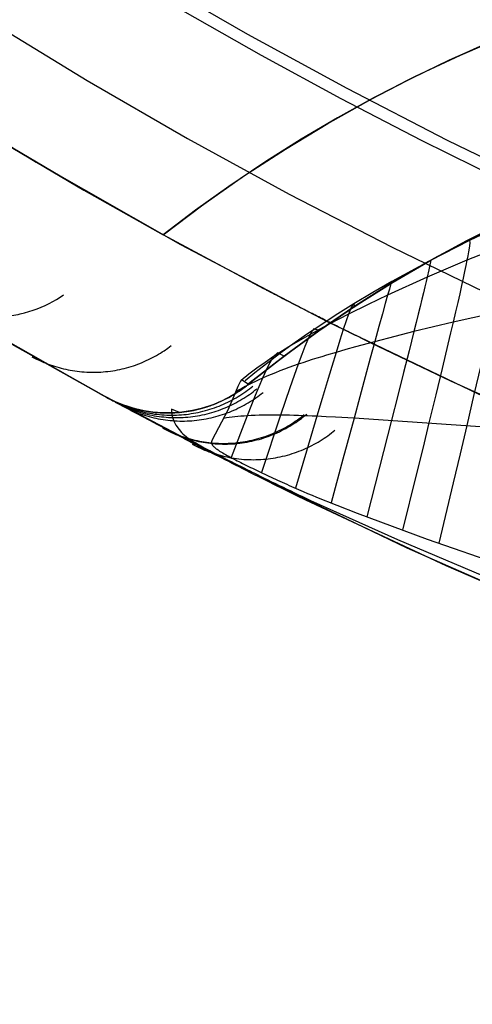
# Model space of a CAD drawing. Header units: millimetres. Extents: x -118 to 118, y -118 to 118.
# Tile 12 of 68: x -58 to -48, y -117 to -94. Entities that reach past the tile are written whole.
import ezdxf

# ---------------------------------------------------------------- set-up
doc = ezdxf.new("R2010")
doc.units = ezdxf.units.MM
doc.header["$MEASUREMENT"] = 0
doc.layers.add('Predefinito', color=5, linetype='Continuous')

msp = doc.modelspace()

# ---------------------------------------------------------------- linework, layer by layer
at = {"layer": 'Predefinito'}
for points in [[(-59.718, -90.455), (-57.477, -91.897), (-55.204, -93.284), (-52.899, -94.616), (-50.563, -95.894), (-48.199, -97.114), (-45.811, -98.276), (-43.4, -99.377), (-40.966, -100.42), (-38.508, -101.403), (-36.033, -102.324), (-33.541, -103.182)], [(-33.679, -92.085), (-34.676, -92.095), (-35.675, -92.135), (-36.675, -92.204), (-37.673, -92.302), (-38.67, -92.43), (-39.664, -92.588), (-40.653, -92.774), (-41.636, -92.99), (-42.612, -93.235), (-43.579, -93.507), (-44.537, -93.808), (-45.483, -94.137), (-46.418, -94.492), (-47.34, -94.873), (-48.247, -95.28), (-49.139, -95.711), (-50.015, -96.167), (-50.873, -96.645), (-51.714, -97.145), (-52.536, -97.667), (-53.338, -98.209), (-54.12, -98.77), (-54.881, -99.349)], [(-54.881, -99.349), (-53.947, -98.643), (-52.989, -97.969), (-52.008, -97.328), (-51.006, -96.722), (-49.984, -96.15), (-48.942, -95.613), (-47.883, -95.113), (-46.807, -94.649), (-45.716, -94.222), (-44.611, -93.833), (-43.494, -93.482), (-42.365, -93.17), (-41.226, -92.896), (-40.078, -92.662), (-38.923, -92.467), (-37.762, -92.312), (-36.596, -92.197), (-35.427, -92.122), (-34.256, -92.087), (-33.085, -92.093)], [(-61.213, -95.578), (-57.877, -97.634), (-54.473, -99.574), (-51.004, -101.395), (-47.473, -103.095), (-43.887, -104.672), (-40.248, -106.124), (-36.561, -107.45), (-32.83, -108.648), (-29.06, -109.717), (-25.256, -110.654), (-21.422, -111.46), (-17.562, -112.133), (-13.681, -112.672), (-9.784, -113.078), (-5.875, -113.348), (-1.959, -113.483), (1.959, -113.483)], [(-52.882, -102.871), (-52.2, -102.332), (-51.499, -101.809), (-50.779, -101.303), (-50.04, -100.816), (-49.282, -100.349), (-48.508, -99.902), (-47.716, -99.476), (-46.909, -99.072), (-46.088, -98.692), (-45.253, -98.335), (-44.405, -98.002), (-43.545, -97.695), (-42.675, -97.413), (-41.795, -97.157), (-40.907, -96.928), (-40.013, -96.727), (-39.112, -96.552), (-38.207, -96.405), (-37.299, -96.286), (-36.389, -96.194), (-35.478, -96.13), (-34.568, -96.094), (-33.66, -96.085)], [(-33.046, -96.095), (-34.06, -96.086), (-35.078, -96.111), (-36.093, -96.17), (-37.106, -96.264), (-38.114, -96.391), (-39.117, -96.553), (-40.115, -96.748), (-41.105, -96.977), (-42.087, -97.239), (-43.06, -97.534), (-44.022, -97.862), (-44.973, -98.221), (-45.91, -98.613), (-46.835, -99.036), (-47.744, -99.49), (-48.638, -99.975), (-49.514, -100.489), (-50.373, -101.032), (-51.213, -101.605), (-52.034, -102.205), (-52.833, -102.832), (-52.882, -102.871)], [(-52.882, -102.871), (-52.061, -102.225), (-51.219, -101.608), (-50.356, -101.021), (-49.473, -100.463), (-48.571, -99.937), (-47.651, -99.442), (-46.715, -98.979), (-45.764, -98.549), (-44.798, -98.153), (-43.819, -97.789), (-42.828, -97.46), (-41.826, -97.166), (-40.814, -96.906), (-39.795, -96.682), (-38.768, -96.493), (-37.735, -96.339), (-36.697, -96.222), (-35.656, -96.14), (-34.613, -96.095), (-33.569, -96.086)], [(-54.881, -99.349), (-56.75, -98.294), (-58.598, -97.203)], [(-58.598, -97.203), (-56.75, -98.294), (-54.881, -99.349)], [(-52.516, -100.62), (-54.881, -99.349)], [(-61.307, -100.238), (-58.778, -101.742), (-56.213, -103.181)], [(-56.213, -103.181), (-58.755, -101.755), (-61.261, -100.267)], [(-59.917, -101.075), (-56.393, -103.083), (-52.801, -104.968), (-49.146, -106.728), (-45.433, -108.361), (-41.666, -109.864), (-37.849, -111.237), (-33.987, -112.477), (-30.085, -113.583), (-26.146, -114.554), (-22.177, -115.388), (-18.181, -116.085), (-14.163, -116.643), (-10.129, -117.063), (-6.082, -117.342), (-2.028, -117.482), (2.028, -117.482)], [(-56.213, -103.181), (-56.167, -103.206), (-56.12, -103.23), (-56.072, -103.253), (-56.024, -103.276), (-55.975, -103.297), (-55.926, -103.318), (-55.876, -103.339), (-55.825, -103.358), (-55.774, -103.376), (-55.722, -103.394), (-55.67, -103.411), (-55.618, -103.427), (-55.564, -103.442), (-55.511, -103.456), (-55.457, -103.469), (-55.402, -103.481), (-55.348, -103.492), (-55.292, -103.502), (-55.237, -103.511), (-55.181, -103.519), (-55.125, -103.527), (-55.069, -103.533), (-55.012, -103.538), (-54.956, -103.541), (-54.899, -103.544), (-54.842, -103.546), (-54.785, -103.547), (-54.728, -103.546), (-54.671, -103.545), (-54.614, -103.542), (-54.557, -103.539), (-54.5, -103.534), (-54.443, -103.528), (-54.387, -103.521), (-54.33, -103.513), (-54.274, -103.504), (-54.218, -103.494), (-54.162, -103.483), (-54.106, -103.471), (-54.051, -103.457), (-53.996, -103.443), (-53.941, -103.428), (-53.887, -103.411), (-53.833, -103.394), (-53.78, -103.376), (-53.727, -103.357), (-53.675, -103.337), (-53.623, -103.316), (-53.572, -103.294), (-53.521, -103.271), (-53.471, -103.247), (-53.422, -103.223), (-53.373, -103.197), (-53.325, -103.171), (-53.277, -103.144), (-53.23, -103.117), (-53.184, -103.088), (-53.139, -103.059), (-53.094, -103.029), (-53.05, -102.999), (-53.007, -102.968), (-52.964, -102.936), (-52.922, -102.904), (-52.882, -102.871)], [(-52.882, -102.871), (-52.964, -102.936), (-53.048, -102.998), (-53.134, -103.056), (-53.222, -103.112), (-53.313, -103.165), (-53.405, -103.214), (-53.498, -103.26), (-53.593, -103.303), (-53.69, -103.343), (-53.788, -103.379), (-53.887, -103.411), (-53.987, -103.441), (-54.088, -103.466), (-54.19, -103.489), (-54.293, -103.507), (-54.396, -103.522), (-54.5, -103.534), (-54.604, -103.542), (-54.709, -103.546), (-54.813, -103.546), (-54.917, -103.543), (-55.021, -103.537), (-55.125, -103.527), (-55.229, -103.513), (-55.332, -103.495), (-55.434, -103.474), (-55.535, -103.449), (-55.636, -103.421), (-55.735, -103.39), (-55.834, -103.355), (-55.931, -103.316), (-56.026, -103.275), (-56.121, -103.229), (-56.213, -103.181)]]:
    msp.add_lwpolyline(points, dxfattribs=at)
at = {"layer": 'Predefinito', "extrusion": (0, 1, 0)}
for points in [[(54.881, -99.999), (54.881, 0)], [(54.881, -132), (54.881, -99.999)]]:
    msp.add_lwpolyline(points, dxfattribs=at)
at = {"layer": 'Predefinito', "extrusion": (0.002325, -0.001271, 0.999996)}
msp.add_lwpolyline([(-56.124, -103.23), (-56.077, -103.255), (-56.03, -103.279), (-55.982, -103.303), (-55.934, -103.326), (-55.884, -103.348), (-55.835, -103.369), (-55.784, -103.389), (-55.733, -103.409), (-55.682, -103.427), (-55.63, -103.445), (-55.577, -103.462), (-55.524, -103.478), (-55.471, -103.493), (-55.417, -103.507), (-55.362, -103.521), (-55.308, -103.533), (-55.252, -103.544), (-55.197, -103.554), (-55.141, -103.563), (-55.085, -103.571), (-55.029, -103.578), (-54.972, -103.584), (-54.915, -103.589), (-54.858, -103.593), (-54.801, -103.596), (-54.743, -103.598), (-54.686, -103.598), (-54.629, -103.598), (-54.571, -103.596), (-54.514, -103.593), (-54.456, -103.59), (-54.399, -103.585), (-54.342, -103.579), (-54.285, -103.572), (-54.228, -103.563), (-54.171, -103.554), (-54.114, -103.544), (-54.058, -103.532), (-54.002, -103.52), (-53.947, -103.506), (-53.891, -103.492), (-53.836, -103.476), (-53.782, -103.459), (-53.728, -103.442), (-53.674, -103.423), (-53.621, -103.404), (-53.569, -103.383), (-53.517, -103.362), (-53.465, -103.339), (-53.414, -103.316), (-53.364, -103.292), (-53.314, -103.267), (-53.265, -103.241), (-53.217, -103.215), (-53.169, -103.188), (-53.122, -103.16), (-53.076, -103.131), (-53.03, -103.101), (-52.985, -103.071), (-52.941, -103.04), (-52.898, -103.009), (-52.855, -102.977), (-52.813, -102.944), (-52.773, -102.911)], dxfattribs=at)
at = {"layer": 'Predefinito', "extrusion": (0.013549, -0.007406, 0.999881)}
msp.add_lwpolyline([(-54.871, -103.915), (-54.824, -103.94), (-54.777, -103.964), (-54.729, -103.988), (-54.68, -104.011), (-54.63, -104.033), (-54.58, -104.054), (-54.529, -104.074), (-54.478, -104.094), (-54.426, -104.113), (-54.374, -104.131), (-54.321, -104.148), (-54.267, -104.164), (-54.214, -104.179), (-54.159, -104.193), (-54.104, -104.206), (-54.049, -104.218), (-53.993, -104.229), (-53.938, -104.239), (-53.881, -104.248), (-53.825, -104.256), (-53.768, -104.263), (-53.711, -104.269), (-53.653, -104.274), (-53.596, -104.278), (-53.538, -104.28), (-53.481, -104.282), (-53.423, -104.282), (-53.365, -104.281), (-53.307, -104.28), (-53.249, -104.277), (-53.191, -104.273), (-53.133, -104.267), (-53.076, -104.261), (-53.018, -104.254), (-52.961, -104.245), (-52.904, -104.235), (-52.847, -104.225), (-52.79, -104.213), (-52.734, -104.2), (-52.678, -104.186), (-52.622, -104.171), (-52.567, -104.155), (-52.512, -104.138), (-52.458, -104.12), (-52.404, -104.101), (-52.351, -104.081), (-52.298, -104.06), (-52.246, -104.038), (-52.194, -104.015), (-52.143, -103.991), (-52.092, -103.966), (-52.042, -103.941), (-51.993, -103.915), (-51.945, -103.887), (-51.897, -103.86), (-51.85, -103.831), (-51.803, -103.801), (-51.758, -103.771), (-51.713, -103.741), (-51.669, -103.709), (-51.625, -103.677), (-51.583, -103.644), (-51.541, -103.611), (-51.5, -103.577)], dxfattribs=at)
at = {"layer": 'Predefinito', "extrusion": (9.84847e-05, 0.999981, 0.006176)}
msp.add_lwpolyline([(52.823, -99.363), (53.008, -110.971)], dxfattribs=at)
at = {"layer": 'Predefinito', "extrusion": (-0.013819, 0.007555, 0.999876)}
msp.add_lwpolyline([(-57.967, -102.223), (-57.875, -102.271), (-57.781, -102.316), (-57.733, -102.337), (-57.685, -102.358), (-57.636, -102.378), (-57.586, -102.397), (-57.536, -102.416), (-57.485, -102.433), (-57.434, -102.45), (-57.383, -102.466), (-57.33, -102.481), (-57.278, -102.495), (-57.225, -102.508), (-57.172, -102.52), (-57.118, -102.532), (-57.064, -102.542), (-57.01, -102.551), (-56.955, -102.56), (-56.9, -102.567), (-56.845, -102.573), (-56.79, -102.579), (-56.735, -102.583), (-56.679, -102.587), (-56.623, -102.589), (-56.568, -102.59), (-56.512, -102.59), (-56.456, -102.589), (-56.4, -102.588), (-56.344, -102.585), (-56.288, -102.581), (-56.232, -102.576), (-56.177, -102.57), (-56.121, -102.563), (-56.066, -102.555), (-56.011, -102.546), (-55.956, -102.535), (-55.901, -102.524), (-55.847, -102.512), (-55.793, -102.499), (-55.739, -102.485), (-55.686, -102.47), (-55.633, -102.454), (-55.58, -102.437), (-55.528, -102.419), (-55.477, -102.4), (-55.425, -102.381), (-55.375, -102.36), (-55.325, -102.339), (-55.275, -102.316), (-55.226, -102.293), (-55.178, -102.269), (-55.13, -102.245), (-55.083, -102.219), (-55.036, -102.193), (-54.99, -102.166), (-54.945, -102.139), (-54.9, -102.111), (-54.856, -102.082), (-54.771, -102.022), (-54.688, -101.96)], dxfattribs=at)
at = {"layer": 'Predefinito', "extrusion": (0.019831, -0.010824, 0.999745)}
msp.add_lwpolyline([(-117.5, -2.388), (-117.5, -2.441), (-117.498, -2.494), (-117.496, -2.547), (-117.492, -2.601), (-117.488, -2.654), (-117.483, -2.708), (-117.477, -2.762), (-117.469, -2.817), (-117.461, -2.871), (-117.451, -2.925), (-117.441, -2.98), (-117.43, -3.034), (-117.417, -3.088), (-117.403, -3.143), (-117.389, -3.197), (-117.373, -3.251), (-117.356, -3.305), (-117.339, -3.359), (-117.32, -3.412), (-117.3, -3.465), (-117.279, -3.518), (-117.257, -3.571), (-117.234, -3.624), (-117.209, -3.676), (-117.184, -3.727), (-117.158, -3.778), (-117.131, -3.829), (-117.103, -3.879), (-117.074, -3.929), (-117.044, -3.978), (-117.012, -4.027), (-116.98, -4.075), (-116.948, -4.122), (-116.914, -4.169), (-116.879, -4.215), (-116.843, -4.261), (-116.807, -4.305), (-116.77, -4.349), (-116.732, -4.392), (-116.693, -4.435), (-116.654, -4.476), (-116.613, -4.517), (-116.572, -4.557), (-116.531, -4.596), (-116.488, -4.634), (-116.446, -4.671), (-116.402, -4.708), (-116.358, -4.743), (-116.314, -4.777), (-116.269, -4.811), (-116.223, -4.844), (-116.177, -4.875), (-116.131, -4.906), (-116.084, -4.935), (-116.037, -4.964), (-115.99, -4.992), (-115.942, -5.019), (-115.894, -5.044), (-115.846, -5.069), (-115.797, -5.093), (-115.749, -5.116), (-115.7, -5.137), (-115.651, -5.158), (-115.602, -5.178)], dxfattribs=at)
at = {"layer": 'Predefinito', "extrusion": (-0.034038, 0.018573, 0.999248)}
msp.add_lwpolyline([(117.5, -4.642), (117.498, -4.544), (117.494, -4.445), (117.485, -4.345), (117.474, -4.245), (117.458, -4.145), (117.44, -4.044), (117.418, -3.944), (117.392, -3.844), (117.363, -3.744), (117.33, -3.645), (117.293, -3.547), (117.274, -3.499), (117.253, -3.45), (117.232, -3.402), (117.21, -3.355), (117.187, -3.307), (117.163, -3.26), (117.138, -3.214), (117.112, -3.167), (117.086, -3.122), (117.059, -3.076), (117.031, -3.031), (117.002, -2.987), (116.973, -2.943), (116.942, -2.9), (116.911, -2.858), (116.88, -2.815), (116.847, -2.774), (116.814, -2.733), (116.78, -2.693), (116.746, -2.653), (116.675, -2.576), (116.602, -2.502), (116.527, -2.43), (116.45, -2.362), (116.37, -2.296), (116.289, -2.234), (116.207, -2.175), (116.123, -2.119), (116.038, -2.066), (115.952, -2.017), (115.865, -1.971)], dxfattribs=at)
at = {"layer": 'Predefinito', "extrusion": (0.013029, -0.007101, 0.99989)}
msp.add_lwpolyline([(-54.893, -103.9), (-54.847, -103.925), (-54.8, -103.949), (-54.752, -103.972), (-54.704, -103.995), (-54.655, -104.017), (-54.606, -104.038), (-54.555, -104.058), (-54.505, -104.077), (-54.454, -104.096), (-54.402, -104.114), (-54.349, -104.13), (-54.297, -104.146), (-54.243, -104.161), (-54.19, -104.175), (-54.135, -104.188), (-54.081, -104.201), (-54.026, -104.212), (-53.971, -104.222), (-53.915, -104.231), (-53.859, -104.239), (-53.803, -104.246), (-53.747, -104.252), (-53.69, -104.257), (-53.633, -104.261), (-53.577, -104.264), (-53.52, -104.265), (-53.462, -104.266), (-53.405, -104.266), (-53.348, -104.264), (-53.291, -104.261), (-53.234, -104.258), (-53.177, -104.253), (-53.12, -104.247), (-53.063, -104.24), (-53.006, -104.232), (-52.95, -104.223), (-52.894, -104.213), (-52.838, -104.201), (-52.782, -104.189), (-52.727, -104.176), (-52.672, -104.161), (-52.617, -104.146), (-52.563, -104.129), (-52.509, -104.112), (-52.455, -104.094), (-52.403, -104.074), (-52.35, -104.054), (-52.298, -104.033), (-52.247, -104.011), (-52.196, -103.988), (-52.146, -103.964), (-52.096, -103.939), (-52.048, -103.914), (-51.999, -103.888), (-51.952, -103.861), (-51.905, -103.833), (-51.859, -103.804), (-51.813, -103.775), (-51.768, -103.745), (-51.724, -103.715), (-51.681, -103.683), (-51.639, -103.652), (-51.597, -103.619), (-51.556, -103.586)], dxfattribs=at)
at = {"layer": 'Predefinito', "extrusion": (0.003484, -0.001898, 0.999992)}
msp.add_lwpolyline([(-55.864, -103.371), (-55.817, -103.396), (-55.771, -103.42), (-55.723, -103.443), (-55.675, -103.466), (-55.626, -103.488), (-55.576, -103.509), (-55.526, -103.529), (-55.476, -103.548), (-55.425, -103.567), (-55.373, -103.584), (-55.321, -103.601), (-55.268, -103.617), (-55.215, -103.632), (-55.161, -103.646), (-55.107, -103.659), (-55.053, -103.671), (-54.998, -103.682), (-54.943, -103.693), (-54.887, -103.702), (-54.832, -103.71), (-54.776, -103.717), (-54.719, -103.723), (-54.663, -103.728), (-54.606, -103.732), (-54.55, -103.735), (-54.493, -103.736), (-54.436, -103.737), (-54.379, -103.737), (-54.322, -103.735), (-54.265, -103.733), (-54.208, -103.729), (-54.151, -103.724), (-54.094, -103.718), (-54.037, -103.711), (-53.981, -103.703), (-53.924, -103.694), (-53.868, -103.684), (-53.812, -103.673), (-53.757, -103.661), (-53.701, -103.648), (-53.646, -103.633), (-53.592, -103.618), (-53.538, -103.602), (-53.484, -103.584), (-53.431, -103.566), (-53.378, -103.547), (-53.325, -103.527), (-53.274, -103.506), (-53.222, -103.484), (-53.172, -103.461), (-53.122, -103.437), (-53.072, -103.413), (-53.023, -103.388), (-52.975, -103.361), (-52.927, -103.335), (-52.881, -103.307), (-52.834, -103.278), (-52.789, -103.249), (-52.744, -103.22), (-52.7, -103.189), (-52.657, -103.158), (-52.615, -103.127), (-52.573, -103.094), (-52.532, -103.062)], dxfattribs=at)
at = {"layer": 'Predefinito', "extrusion": (0.001996, -0.001087, 0.999997)}
msp.add_lwpolyline([(-56.013, -103.29), (-55.967, -103.315), (-55.92, -103.339), (-55.873, -103.362), (-55.824, -103.384), (-55.775, -103.406), (-55.726, -103.427), (-55.676, -103.447), (-55.625, -103.467), (-55.574, -103.485), (-55.523, -103.503), (-55.47, -103.52), (-55.418, -103.536), (-55.365, -103.551), (-55.311, -103.565), (-55.257, -103.578), (-55.202, -103.59), (-55.148, -103.601), (-55.093, -103.611), (-55.037, -103.62), (-54.981, -103.628), (-54.925, -103.635), (-54.869, -103.641), (-54.813, -103.646), (-54.756, -103.65), (-54.699, -103.653), (-54.642, -103.655), (-54.585, -103.656), (-54.528, -103.655), (-54.471, -103.654), (-54.414, -103.651), (-54.357, -103.647), (-54.3, -103.643), (-54.243, -103.637), (-54.187, -103.63), (-54.13, -103.622), (-54.074, -103.613), (-54.018, -103.603), (-53.962, -103.592), (-53.906, -103.579), (-53.851, -103.566), (-53.796, -103.552), (-53.742, -103.537), (-53.687, -103.52), (-53.634, -103.503), (-53.58, -103.485), (-53.527, -103.466), (-53.475, -103.445), (-53.423, -103.424), (-53.372, -103.402), (-53.321, -103.38), (-53.271, -103.356), (-53.222, -103.331), (-53.173, -103.306), (-53.125, -103.28), (-53.077, -103.253), (-53.03, -103.225), (-52.984, -103.197), (-52.939, -103.168), (-52.894, -103.138), (-52.85, -103.108), (-52.807, -103.077), (-52.764, -103.045), (-52.723, -103.013), (-52.682, -102.98)], dxfattribs=at)
at = {"layer": 'Predefinito', "extrusion": (0, 1, 4.35615e-08)}
msp.add_lwpolyline([(52.882, -100), (52.882, 0)], dxfattribs=at)
at = {"layer": 'Predefinito', "extrusion": (1, 0, 0)}
for points in [[(-103.181, -99.999), (-103.181, 0)], [(-103.547, 0), (-103.547, -99.999)]]:
    msp.add_lwpolyline(points, dxfattribs=at)
at = {"layer": 'Predefinito', "extrusion": (-0.061888, 0.033638, 0.997516)}
msp.add_lwpolyline([(117.5, -8.679), (117.499, -8.59), (117.495, -8.499), (117.488, -8.408), (117.478, -8.317), (117.466, -8.226), (117.45, -8.134), (117.432, -8.043), (117.41, -7.952), (117.386, -7.861), (117.359, -7.771), (117.329, -7.681), (117.296, -7.592), (117.26, -7.504), (117.222, -7.417), (117.18, -7.332), (117.136, -7.247), (117.089, -7.164), (117.04, -7.083), (116.988, -7.003), (116.934, -6.925), (116.877, -6.849), (116.818, -6.775), (116.757, -6.703), (116.694, -6.633), (116.629, -6.566), (116.563, -6.501), (116.494, -6.438), (116.424, -6.378), (116.353, -6.32), (116.281, -6.265), (116.207, -6.212), (116.132, -6.162)], dxfattribs=at)
at = {"layer": 'Predefinito', "extrusion": (-0.101582, 0.054845, 0.993314)}
msp.add_lwpolyline([(117.5, -14.627), (117.499, -14.551), (117.496, -14.474), (117.491, -14.397), (117.484, -14.32), (117.475, -14.242), (117.464, -14.165), (117.451, -14.088), (117.436, -14.01), (117.419, -13.933), (117.399, -13.857), (117.378, -13.78), (117.354, -13.704), (117.329, -13.629), (117.302, -13.554), (117.272, -13.48), (117.241, -13.407), (117.207, -13.335), (117.172, -13.263), (117.135, -13.193), (117.096, -13.123), (117.055, -13.055), (117.013, -12.988), (116.968, -12.923), (116.923, -12.858), (116.876, -12.795), (116.827, -12.734), (116.777, -12.674), (116.725, -12.615), (116.672, -12.558), (116.618, -12.503), (116.563, -12.45), (116.507, -12.398)], dxfattribs=at)
at = {"layer": 'Predefinito', "extrusion": (-0.169651, 0.090596, 0.981331)}
msp.add_lwpolyline([(117.5, -25.036), (117.499, -24.98), (117.498, -24.924), (117.495, -24.868), (117.492, -24.812), (117.487, -24.755), (117.481, -24.699), (117.474, -24.643), (117.466, -24.586), (117.457, -24.53), (117.447, -24.474), (117.436, -24.418), (117.423, -24.362), (117.41, -24.307), (117.395, -24.251), (117.38, -24.196), (117.363, -24.142), (117.346, -24.087), (117.327, -24.033), (117.308, -23.979), (117.287, -23.926), (117.265, -23.873), (117.243, -23.821), (117.219, -23.769), (117.194, -23.717), (117.169, -23.667), (117.143, -23.616), (117.115, -23.567), (117.087, -23.518), (117.058, -23.469), (117.028, -23.421), (116.998, -23.374), (116.966, -23.328)], dxfattribs=at)
at = {"layer": 'Predefinito', "extrusion": (-0.242058, 0.128176, 0.961758)}
msp.add_lwpolyline([(117.5, -36.124), (117.499, -36.04), (117.495, -35.955), (117.489, -35.87), (117.481, -35.786), (117.47, -35.701), (117.457, -35.617), (117.441, -35.533), (117.423, -35.45), (117.403, -35.367), (117.38, -35.285), (117.355, -35.203), (117.328, -35.123), (117.298, -35.043), (117.267, -34.964), (117.233, -34.887), (117.197, -34.81)], dxfattribs=at)
at = {"layer": 'Predefinito', "extrusion": (-0.312155, 0.164343, 0.935709)}
msp.add_lwpolyline([(117.5, -46.821), (117.499, -46.752), (117.497, -46.682), (117.493, -46.613), (117.487, -46.543), (117.48, -46.474), (117.471, -46.404), (117.46, -46.335), (117.448, -46.266), (117.434, -46.198), (117.419, -46.129), (117.402, -46.061), (117.384, -45.994), (117.364, -45.927), (117.342, -45.861), (117.319, -45.795), (117.294, -45.73)], dxfattribs=at)
at = {"layer": 'Predefinito', "extrusion": (-0.428881, 0.224067, 0.875132)}
msp.add_lwpolyline([(117.5, -64.608), (117.499, -64.551), (117.498, -64.493), (117.495, -64.436), (117.491, -64.378), (117.486, -64.32), (117.48, -64.263), (117.473, -64.205), (117.464, -64.148), (117.455, -64.091), (117.445, -64.034), (117.433, -63.977), (117.42, -63.921), (117.406, -63.865), (117.392, -63.809), (117.376, -63.754), (117.359, -63.699)], dxfattribs=at)
at = {"layer": 'Predefinito', "extrusion": (-0.582202, 0.300938, 0.755299)}
msp.add_lwpolyline([(117.5, -87.98), (117.498, -87.876), (117.493, -87.772), (117.484, -87.668), (117.471, -87.564), (117.455, -87.461), (117.435, -87.359), (117.412, -87.257), (117.385, -87.157)], dxfattribs=at)
at = {"layer": 'Predefinito', "extrusion": (0.727985, -0.371079, -0.576488)}
msp.add_lwpolyline([(-117.5, -110.171), (-117.498, -110.069), (-117.493, -109.966), (-117.484, -109.864), (-117.472, -109.762), (-117.456, -109.66), (-117.437, -109.559), (-117.414, -109.459), (-117.388, -109.36)], dxfattribs=at)
at = {"layer": 'Predefinito', "extrusion": (0.83481, -0.418471, -0.357735)}
msp.add_lwpolyline([(-117.5, -126.292), (-117.5, -126.238), (-117.498, -126.185), (-117.496, -126.131), (-117.492, -126.077), (-117.488, -126.023), (-117.483, -125.97), (-117.476, -125.916), (-117.469, -125.863), (-117.461, -125.809), (-117.452, -125.756), (-117.442, -125.703), (-117.431, -125.65), (-117.419, -125.598), (-117.406, -125.546), (-117.392, -125.494), (-117.377, -125.442)], dxfattribs=at)
at = {"layer": 'Predefinito', "extrusion": (0.866607, -0.430441, -0.252415)}
msp.add_lwpolyline([(-117.5, -130.992), (-117.499, -130.936), (-117.498, -130.88), (-117.495, -130.823), (-117.492, -130.767), (-117.487, -130.711), (-117.481, -130.655), (-117.474, -130.599), (-117.466, -130.543), (-117.457, -130.487), (-117.447, -130.431), (-117.436, -130.376), (-117.424, -130.32), (-117.411, -130.266), (-117.396, -130.211), (-117.381, -130.157), (-117.365, -130.103)], dxfattribs=at)
at = {"layer": 'Predefinito', "extrusion": (0.885636, -0.435767, -0.160483)}
msp.add_lwpolyline([(-117.5, -133.71), (-117.499, -133.65), (-117.498, -133.591), (-117.495, -133.531), (-117.491, -133.472), (-117.485, -133.412), (-117.479, -133.352), (-117.471, -133.293), (-117.462, -133.234), (-117.452, -133.175), (-117.441, -133.116), (-117.428, -133.057), (-117.415, -132.999), (-117.4, -132.941), (-117.384, -132.884), (-117.367, -132.826), (-117.349, -132.77)], dxfattribs=at)
at = {"layer": 'Predefinito', "extrusion": (0.897424, -0.433162, -0.083675)}
msp.add_lwpolyline([(-117.5, -135.083), (-117.499, -135.015), (-117.497, -134.946), (-117.493, -134.877), (-117.487, -134.808), (-117.48, -134.739), (-117.471, -134.67), (-117.461, -134.601), (-117.449, -134.533), (-117.436, -134.465), (-117.42, -134.397), (-117.404, -134.33), (-117.386, -134.263), (-117.366, -134.197), (-117.345, -134.131), (-117.322, -134.066), (-117.298, -134.001)], dxfattribs=at)
at = {"layer": 'Predefinito', "extrusion": (0.899183, -0.425639, -0.101491)}
msp.add_lwpolyline([(-117.5, -134.939), (-117.499, -134.86), (-117.496, -134.779), (-117.49, -134.699), (-117.483, -134.619), (-117.473, -134.539), (-117.461, -134.46), (-117.447, -134.38), (-117.431, -134.301), (-117.413, -134.222), (-117.393, -134.144), (-117.37, -134.067), (-117.346, -133.99), (-117.319, -133.914), (-117.291, -133.839), (-117.261, -133.765), (-117.228, -133.692)], dxfattribs=at)
at = {"layer": 'Predefinito', "extrusion": (0.90272, -0.418978, -0.097748)}
msp.add_lwpolyline([(-117.5, -135.079), (-117.499, -134.989), (-117.495, -134.899), (-117.488, -134.809), (-117.478, -134.719), (-117.466, -134.629), (-117.451, -134.54), (-117.433, -134.45), (-117.413, -134.362), (-117.39, -134.274), (-117.364, -134.186), (-117.336, -134.1), (-117.305, -134.015), (-117.271, -133.931), (-117.236, -133.848), (-117.197, -133.766), (-117.157, -133.686)], dxfattribs=at)
at = {"layer": 'Predefinito', "extrusion": (0.906489, -0.412406, -0.09055)}
msp.add_lwpolyline([(-117.5, -135.252), (-117.498, -135.153), (-117.493, -135.053), (-117.485, -134.954), (-117.474, -134.855), (-117.459, -134.755), (-117.44, -134.657), (-117.419, -134.559), (-117.394, -134.461), (-117.366, -134.365), (-117.334, -134.269), (-117.3, -134.175), (-117.262, -134.082), (-117.222, -133.99), (-117.178, -133.9), (-117.132, -133.812), (-117.083, -133.726)], dxfattribs=at)
at = {"layer": 'Predefinito'}
for points in [[(-59.873, -90.689, -153.68), (-58.079, -91.848, -153.68), (-56.265, -92.973, -153.68), (-54.43, -94.063, -153.68), (-52.576, -95.116, -153.68), (-50.703, -96.134, -153.68), (-48.813, -97.115, -153.68), (-46.905, -98.06, -153.68), (-44.981, -98.967, -153.68), (-43.042, -99.836, -153.679), (-41.088, -100.667, -153.679), (-39.119, -101.46, -153.679), (-37.137, -102.213, -153.679), (-35.143, -102.928, -153.679), (-33.137, -103.602, -153.679)], [(-33.778, -92.085, -100), (-34.766, -92.098, -100), (-35.753, -92.139, -100), (-36.738, -92.209, -100), (-37.721, -92.308, -100), (-38.701, -92.435, -100), (-39.677, -92.59, -100), (-40.647, -92.773, -100), (-41.613, -92.985, -100), (-42.573, -93.224, -100), (-43.525, -93.492, -100), (-44.469, -93.786, -100), (-45.404, -94.108, -100), (-46.33, -94.457, -100), (-47.245, -94.832, -100), (-48.149, -95.234, -100), (-49.04, -95.662, -100), (-49.918, -96.115, -100), (-50.783, -96.593, -100), (-51.634, -97.097, -100), (-52.47, -97.624, -100), (-53.29, -98.176, -99.999), (-54.094, -98.751, -99.999), (-54.881, -99.349, -99.999)], [(-59.001, -94.293, -161), (-56.671, -95.715, -161), (-54.309, -97.08, -161), (-51.917, -98.388, -161), (-49.497, -99.638, -161), (-47.05, -100.828, -161), (-44.577, -101.958, -161), (-42.08, -103.028, -161), (-39.559, -104.037, -161), (-37.018, -104.983, -161), (-34.457, -105.866, -161), (-31.878, -106.685, -161)], [(-46.738, -99.041, -107.647), (-47.671, -99.48, -107.587), (-48.591, -99.95, -107.523), (-49.499, -100.449, -107.458), (-49.948, -100.71, -107.425), (-50.394, -100.978, -107.387), (-50.835, -101.253, -107.34), (-51.27, -101.537, -107.279), (-51.485, -101.682, -107.244), (-51.698, -101.829, -107.205), (-51.909, -101.978, -107.163), (-52.117, -102.13, -107.117), (-52.322, -102.285, -107.069), (-52.525, -102.442, -107.018), (-52.724, -102.602, -106.964), (-52.952, -102.791, -106.898)], [(-46.835, -99.036, -100), (-46.738, -99.041, -107.647), (-46.73, -99.1, -109.558), (-46.734, -99.201, -111.462), (-46.752, -99.357, -113.357), (-46.768, -99.459, -114.298), (-46.788, -99.579, -115.236), (-46.814, -99.718, -116.168), (-46.844, -99.876, -117.094), (-46.88, -100.053, -118.013), (-46.92, -100.248, -118.925), (-46.965, -100.461, -119.828), (-47.015, -100.692, -120.721), (-47.07, -100.941, -121.604), (-47.129, -101.206, -122.476), (-47.192, -101.489, -123.336), (-47.26, -101.787, -124.184), (-47.332, -102.099, -125.02), (-47.408, -102.425, -125.846), (-47.568, -103.113, -127.464), (-47.739, -103.841, -129.041), (-47.896, -104.506, -130.393), (-48.059, -105.192, -131.717), (-48.399, -106.616, -134.293)], [(-47.744, -99.49, -100), (-47.671, -99.48, -107.587), (-47.668, -99.528, -109.482), (-47.676, -99.615, -111.373), (-47.697, -99.752, -113.253), (-47.713, -99.842, -114.189), (-47.733, -99.948, -115.12), (-47.758, -100.072, -116.047), (-47.788, -100.213, -116.969), (-47.822, -100.371, -117.884), (-47.861, -100.545, -118.792), (-47.904, -100.736, -119.692), (-47.951, -100.943, -120.584), (-48.002, -101.166, -121.466), (-48.058, -101.405, -122.339), (-48.118, -101.659, -123.2), (-48.181, -101.927, -124.05), (-48.319, -102.501, -125.72), (-48.468, -103.12, -127.351), (-48.627, -103.776, -128.945), (-48.775, -104.382, -130.331), (-48.928, -105.008, -131.691), (-49.247, -106.308, -134.345)], [(-46.788, -99.579, -115.236), (-47.733, -99.948, -115.12), (-48.671, -100.344, -114.998), (-49.6, -100.767, -114.874), (-50.061, -100.989, -114.812), (-50.52, -101.217, -114.739), (-50.748, -101.334, -114.696), (-50.975, -101.452, -114.647), (-51.2, -101.573, -114.591), (-51.423, -101.697, -114.529), (-51.643, -101.823, -114.46), (-51.86, -101.951, -114.384), (-52.073, -102.083, -114.301), (-52.283, -102.219, -114.212), (-52.482, -102.354, -114.12), (-52.676, -102.492, -114.022), (-52.866, -102.634, -113.92), (-53.051, -102.78, -113.813)], [(-48.638, -99.975, -100), (-48.591, -99.95, -107.523), (-48.595, -99.986, -109.402), (-48.608, -100.058, -111.277), (-48.632, -100.174, -113.144), (-48.671, -100.344, -114.998), (-48.696, -100.452, -115.919), (-48.725, -100.575, -116.835), (-48.758, -100.713, -117.746), (-48.795, -100.866, -118.65), (-48.836, -101.034, -119.548), (-48.881, -101.217, -120.438), (-48.93, -101.413, -121.319), (-48.982, -101.623, -122.191), (-49.097, -102.084, -123.907), (-49.225, -102.591, -125.586), (-49.364, -103.138, -127.229), (-49.511, -103.718, -128.839), (-49.793, -104.824, -131.663), (-50.091, -105.992, -134.403)], [(-49.514, -100.489, -100), (-49.499, -100.449, -107.458), (-49.53, -100.53, -111.181), (-49.559, -100.625, -113.033), (-49.6, -100.767, -114.874), (-49.655, -100.963, -116.701), (-49.723, -101.212, -118.508), (-49.805, -101.512, -120.292), (-49.901, -101.861, -122.045), (-50.008, -102.258, -123.766), (-50.127, -102.695, -125.454), (-50.255, -103.167, -127.111), (-50.391, -103.668, -128.739), (-50.654, -104.639, -131.65), (-50.932, -105.666, -134.484)], [(-45.077, -104.165, -135), (-48.11, -102.799, -135), (-49.987, -101.9, -134.999), (-50.08, -101.854, -134.994), (-50.127, -101.831, -134.991), (-50.173, -101.808, -134.986), (-50.22, -101.785, -134.981), (-50.266, -101.762, -134.974), (-50.312, -101.74, -134.967), (-50.358, -101.717, -134.958), (-50.404, -101.694, -134.949), (-50.449, -101.672, -134.939), (-50.495, -101.649, -134.928), (-50.54, -101.627, -134.915), (-50.585, -101.604, -134.902), (-50.63, -101.582, -134.888), (-50.674, -101.56, -134.874), (-50.718, -101.538, -134.858), (-50.762, -101.516, -134.841), (-50.806, -101.494, -134.823), (-50.849, -101.472, -134.805), (-50.892, -101.451, -134.785), (-50.935, -101.429, -134.765), (-50.977, -101.408, -134.744), (-51.019, -101.387, -134.722), (-51.061, -101.366, -134.699), (-51.102, -101.345, -134.676), (-51.143, -101.324, -134.651), (-51.183, -101.304, -134.626), (-51.223, -101.284, -134.6), (-51.263, -101.264, -134.573), (-51.302, -101.244, -134.545), (-51.341, -101.224, -134.517), (-51.379, -101.205, -134.487), (-51.417, -101.186, -134.457), (-51.454, -101.167, -134.426), (-51.491, -101.148, -134.394), (-51.528, -101.129, -134.362), (-51.563, -101.111, -134.328), (-51.599, -101.093, -134.294), (-51.634, -101.075, -134.26), (-51.668, -101.058, -134.224), (-51.702, -101.041, -134.188), (-51.735, -101.024, -134.152), (-51.767, -101.007, -134.115), (-51.799, -100.991, -134.077), (-51.83, -100.975, -134.038), (-51.861, -100.959, -133.999), (-51.89, -100.944, -133.96), (-51.92, -100.929, -133.92), (-51.948, -100.914, -133.879), (-51.976, -100.9, -133.838), (-52.03, -100.872, -133.754), (-52.082, -100.845, -133.668), (-52.13, -100.82, -133.58), (-52.176, -100.796, -133.49), (-52.219, -100.774, -133.398), (-52.26, -100.753, -133.305), (-52.297, -100.734, -133.21), (-52.332, -100.716, -133.114), (-52.364, -100.699, -133.017), (-52.392, -100.684, -132.918), (-52.418, -100.671, -132.819), (-52.441, -100.659, -132.718), (-52.461, -100.648, -132.617), (-52.478, -100.64, -132.515), (-52.492, -100.632, -132.413), (-52.502, -100.627, -132.31), (-52.51, -100.623, -132.207), (-52.514, -100.621, -132.104), (-52.516, -100.62, -132)], [(-50.373, -101.032, -100), (-50.394, -100.978, -107.387), (-50.44, -101.031, -111.076), (-50.475, -101.104, -112.912), (-50.52, -101.217, -114.739), (-50.576, -101.376, -116.554), (-50.644, -101.58, -118.352), (-50.723, -101.828, -120.13), (-50.813, -102.118, -121.883), (-50.914, -102.448, -123.607), (-51.024, -102.813, -125.304), (-51.143, -103.207, -126.975), (-51.267, -103.625, -128.621), (-51.511, -104.448, -131.612), (-51.767, -105.319, -134.536)], [(-47.129, -101.206, -122.476), (-48.058, -101.405, -122.339), (-48.982, -101.623, -122.191), (-50.358, -101.987, -121.971), (-50.586, -102.052, -121.93), (-50.813, -102.118, -121.883), (-51.04, -102.186, -121.828), (-51.153, -102.22, -121.797), (-51.265, -102.255, -121.765), (-51.377, -102.29, -121.73), (-51.488, -102.326, -121.692), (-51.599, -102.363, -121.652), (-51.708, -102.4, -121.61), (-51.817, -102.438, -121.564), (-51.925, -102.477, -121.517), (-52.031, -102.516, -121.466), (-52.137, -102.556, -121.413), (-52.241, -102.597, -121.358), (-52.344, -102.64, -121.3), (-52.446, -102.683, -121.24), (-52.546, -102.727, -121.178), (-52.63, -102.765, -121.123), (-52.713, -102.804, -121.067), (-52.794, -102.843, -121.009), (-52.874, -102.884, -120.95), (-52.953, -102.925, -120.889), (-53.031, -102.968, -120.827), (-53.107, -103.011, -120.764), (-53.182, -103.055, -120.699)], [(-51.213, -101.605, -100), (-51.334, -101.562, -110.914), (-51.374, -101.613, -112.725), (-51.423, -101.697, -114.529), (-51.481, -101.818, -116.323), (-51.548, -101.977, -118.103), (-51.623, -102.171, -119.866), (-51.708, -102.4, -121.61), (-51.802, -102.661, -123.33), (-51.903, -102.951, -125.027), (-52.123, -103.598, -128.36), (-52.573, -104.953, -134.356)], [(-52.034, -102.205, -100), (-52.191, -102.132, -110.672), (-52.283, -102.219, -114.212), (-52.401, -102.418, -117.721), (-52.546, -102.727, -121.178), (-52.717, -103.133, -124.567), (-52.908, -103.613, -127.891), (-53.285, -104.598, -133.79)], [(-52.882, -102.871, -100), (-53.038, -102.769, -112.933), (-53.065, -102.797, -114.734), (-53.129, -102.924, -118.407), (-53.22, -103.152, -122.044), (-53.36, -103.484, -125.636), (-53.732, -104.176, -131.626), (-53.74, -104.202, -131.845), (-53.743, -104.23, -132.07), (-53.743, -104.245, -132.186), (-53.74, -104.26, -132.305), (-53.735, -104.277, -132.426), (-53.727, -104.295, -132.551), (-53.721, -104.304, -132.615), (-53.714, -104.314, -132.68), (-53.706, -104.325, -132.747), (-53.696, -104.336, -132.814), (-53.684, -104.348, -132.882), (-53.67, -104.361, -132.951), (-53.654, -104.375, -133.019), (-53.636, -104.389, -133.088), (-53.616, -104.403, -133.156), (-53.593, -104.419, -133.224), (-53.581, -104.427, -133.257), (-53.568, -104.436, -133.291), (-53.555, -104.444, -133.324), (-53.541, -104.453, -133.357), (-53.527, -104.462, -133.39), (-53.512, -104.471, -133.422), (-53.496, -104.48, -133.454), (-53.48, -104.489, -133.485), (-53.447, -104.509, -133.546), (-53.413, -104.528, -133.605), (-53.377, -104.548, -133.661), (-53.341, -104.568, -133.715), (-53.303, -104.588, -133.766), (-53.265, -104.609, -133.816), (-53.225, -104.63, -133.864), (-53.184, -104.651, -133.91), (-53.143, -104.672, -133.953), (-53.1, -104.694, -133.995), (-53.058, -104.715, -134.035), (-53.014, -104.737, -134.074), (-52.969, -104.76, -134.11), (-52.924, -104.782, -134.146), (-52.878, -104.805, -134.179), (-52.831, -104.828, -134.212), (-52.784, -104.851, -134.242), (-52.737, -104.874, -134.271), (-52.689, -104.897, -134.298), (-52.641, -104.92, -134.323), (-52.593, -104.943, -134.347), (-52.544, -104.967, -134.369), (-52.494, -104.99, -134.39), (-52.444, -105.014, -134.41), (-52.394, -105.037, -134.427), (-52.344, -105.06, -134.443), (-52.293, -105.084, -134.458), (-52.242, -105.108, -134.472), (-52.19, -105.131, -134.484), (-52.137, -105.155, -134.495), (-52.083, -105.18, -134.504), (-52.029, -105.204, -134.512), (-51.974, -105.228, -134.52), (-51.919, -105.253, -134.525), (-51.864, -105.277, -134.53), (-51.808, -105.301, -134.534), (-51.753, -105.325, -134.536), (-51.698, -105.349, -134.537), (-51.589, -105.396, -134.537), (-51.483, -105.441, -134.533), (-51.378, -105.484, -134.527), (-51.274, -105.528, -134.519), (-50.318, -105.905, -134.422), (-48.67, -106.519, -134.31), (-46.857, -107.152, -134.22)], [(-56.213, -103.181, -99.999), (-56.164, -103.207, -99.999), (-56.115, -103.232, -99.999), (-56.065, -103.257, -99.999), (-56.014, -103.28, -99.999), (-55.964, -103.302, -99.999), (-55.913, -103.324, -99.999), (-55.861, -103.344, -99.999), (-55.809, -103.364, -99.999), (-55.757, -103.382, -99.999), (-55.704, -103.4, -99.999), (-55.651, -103.417, -99.999), (-55.598, -103.432, -99.999), (-55.545, -103.447, -99.999), (-55.491, -103.461, -99.999), (-55.437, -103.473, -99.999), (-55.383, -103.485, -99.999), (-55.329, -103.496, -99.999), (-55.274, -103.505, -99.999), (-55.219, -103.514, -99.999), (-55.164, -103.522, -99.999), (-55.109, -103.528, -99.999), (-55.054, -103.534, -99.999), (-54.999, -103.539, -99.999), (-54.943, -103.542, -99.999), (-54.888, -103.545, -99.999), (-54.832, -103.546, -99.999), (-54.777, -103.547, -99.999), (-54.722, -103.546, -99.999), (-54.666, -103.545, -99.999), (-54.611, -103.542, -99.999), (-54.555, -103.538, -99.999), (-54.5, -103.534, -99.999), (-54.445, -103.528, -99.999), (-54.39, -103.522, -99.999), (-54.335, -103.514, -99.999), (-54.28, -103.505, -99.999), (-54.225, -103.495, -99.999), (-54.171, -103.485, -99.999), (-54.117, -103.473, -99.999), (-54.063, -103.46, -99.999), (-54.009, -103.447, -99.999), (-53.956, -103.432, -99.999), (-53.903, -103.416, -99.999), (-53.85, -103.4, -99.999), (-53.797, -103.382, -99.999), (-53.745, -103.363, -99.999), (-53.693, -103.344, -99.999), (-53.642, -103.323, -99.999), (-53.591, -103.302, -99.999), (-53.54, -103.279, -99.999), (-53.49, -103.256, -99.999), (-53.44, -103.232, -99.999), (-53.39, -103.206, -99.999), (-53.341, -103.18, -100), (-53.293, -103.153, -100), (-53.245, -103.125, -100), (-53.197, -103.097, -100), (-53.15, -103.067, -100), (-53.104, -103.036, -100), (-53.058, -103.005, -100), (-53.013, -102.973, -100), (-52.969, -102.94, -100), (-52.925, -102.906, -100), (-52.882, -102.871, -100)], [(-45.07, -108.512, -136.12), (-48.225, -107.148, -135.852), (-51.527, -105.599, -135.515), (-51.72, -105.505, -135.491), (-51.816, -105.458, -135.476), (-51.912, -105.411, -135.459), (-52.007, -105.364, -135.44), (-52.102, -105.317, -135.419), (-52.197, -105.27, -135.396), (-52.291, -105.223, -135.37), (-52.384, -105.177, -135.341), (-52.477, -105.13, -135.31), (-52.569, -105.085, -135.276), (-52.66, -105.039, -135.24), (-52.749, -104.994, -135.201), (-52.838, -104.95, -135.159), (-52.925, -104.906, -135.114), (-53.011, -104.862, -135.066), (-53.096, -104.819, -135.015), (-53.179, -104.777, -134.962), (-53.261, -104.735, -134.905), (-53.342, -104.694, -134.846), (-53.421, -104.654, -134.784), (-53.498, -104.615, -134.72), (-53.573, -104.576, -134.653), (-53.647, -104.538, -134.583), (-53.719, -104.501, -134.511), (-53.789, -104.466, -134.437), (-53.856, -104.43, -134.36), (-53.923, -104.396, -134.281), (-53.987, -104.363, -134.2), (-54.049, -104.331, -134.117), (-54.109, -104.3, -134.032), (-54.166, -104.27, -133.945), (-54.222, -104.241, -133.857), (-54.276, -104.213, -133.767), (-54.327, -104.186, -133.676), (-54.377, -104.16, -133.584), (-54.424, -104.136, -133.49), (-54.47, -104.112, -133.396), (-54.514, -104.089, -133.3), (-54.556, -104.067, -133.203), (-54.596, -104.046, -133.106), (-54.635, -104.025, -133.008), (-54.709, -103.986, -132.809), (-54.777, -103.95, -132.608), (-54.841, -103.917, -132.405), (-54.901, -103.885, -132.201), (-55.011, -103.827, -131.788), (-55.11, -103.774, -131.372), (-55.201, -103.726, -130.954), (-55.36, -103.641, -130.112), (-55.499, -103.567, -129.265), (-55.62, -103.502, -128.415), (-55.727, -103.444, -127.562), (-55.907, -103.347, -125.85), (-56.049, -103.27, -124.133), (-56.16, -103.21, -122.413), (-56.244, -103.164, -120.69), (-56.349, -103.107, -117.244), (-56.386, -103.087, -113.795), (-56.213, -103.181, -99.999)], [(-54.5, -103.534, -99.999), (-54.688, -103.456, -116.183), (-54.683, -103.599, -123.118), (-54.632, -103.741, -126.567), (-54.586, -103.832, -128.289), (-54.51, -103.94, -130.005), (-54.455, -104.003, -130.859), (-54.42, -104.038, -131.282), (-54.377, -104.076, -131.703), (-54.352, -104.096, -131.912), (-54.324, -104.118, -132.119), (-54.292, -104.142, -132.325), (-54.255, -104.167, -132.528), (-54.234, -104.181, -132.628), (-54.212, -104.195, -132.727), (-54.188, -104.21, -132.825), (-54.162, -104.226, -132.922), (-54.134, -104.242, -133.018), (-54.103, -104.26, -133.113), (-54.071, -104.279, -133.206), (-54.036, -104.299, -133.298), (-53.998, -104.32, -133.388), (-53.958, -104.342, -133.477), (-53.915, -104.365, -133.564), (-53.869, -104.39, -133.649), (-53.821, -104.415, -133.733), (-53.77, -104.442, -133.814), (-53.744, -104.456, -133.854), (-53.717, -104.47, -133.893), (-53.69, -104.484, -133.932), (-53.662, -104.499, -133.97), (-53.633, -104.513, -134.008), (-53.604, -104.529, -134.045), (-53.574, -104.544, -134.081), (-53.544, -104.56, -134.117), (-53.513, -104.576, -134.152), (-53.482, -104.592, -134.186), (-53.45, -104.608, -134.22), (-53.417, -104.625, -134.253), (-53.384, -104.642, -134.286), (-53.351, -104.659, -134.318), (-53.282, -104.694, -134.38), (-53.211, -104.73, -134.44), (-53.138, -104.767, -134.496), (-53.064, -104.804, -134.55), (-52.988, -104.842, -134.601), (-52.911, -104.881, -134.649), (-52.832, -104.92, -134.693), (-52.792, -104.94, -134.715), (-52.752, -104.96, -134.735), (-52.671, -105, -134.773), (-52.588, -105.041, -134.809), (-52.504, -105.083, -134.841), (-52.418, -105.125, -134.87), (-52.33, -105.168, -134.897), (-52.242, -105.211, -134.92), (-52.153, -105.254, -134.941), (-52.063, -105.297, -134.958), (-51.972, -105.341, -134.973), (-51.881, -105.385, -134.986), (-51.79, -105.428, -134.996), (-51.697, -105.472, -135.003), (-51.603, -105.517, -135.009), (-51.412, -105.607, -135.014), (-49.366, -106.531, -135.015), (-46.902, -107.575, -135.043)], [(-46.848, -103.915, -129.134), (-50.391, -103.668, -128.739), (-50.83, -103.646, -128.69), (-51.049, -103.635, -128.659), (-51.158, -103.63, -128.641), (-51.267, -103.625, -128.621), (-51.376, -103.621, -128.599), (-51.485, -103.616, -128.574), (-51.593, -103.612, -128.546), (-51.7, -103.608, -128.515), (-51.807, -103.605, -128.481), (-51.914, -103.602, -128.444), (-52.019, -103.6, -128.404), (-52.123, -103.598, -128.36), (-52.226, -103.597, -128.313), (-52.328, -103.597, -128.263), (-52.429, -103.597, -128.209), (-52.528, -103.598, -128.152), (-52.626, -103.6, -128.091), (-52.722, -103.603, -128.028), (-52.816, -103.608, -127.961), (-52.908, -103.613, -127.891), (-52.981, -103.618, -127.833), (-53.053, -103.623, -127.772), (-53.124, -103.63, -127.71), (-53.193, -103.637, -127.646), (-53.261, -103.646, -127.58), (-53.327, -103.655, -127.513), (-53.392, -103.665, -127.444), (-53.455, -103.676, -127.374)]]:
    msp.add_polyline3d(points, dxfattribs=at)

doc.saveas('drawing.dxf')
